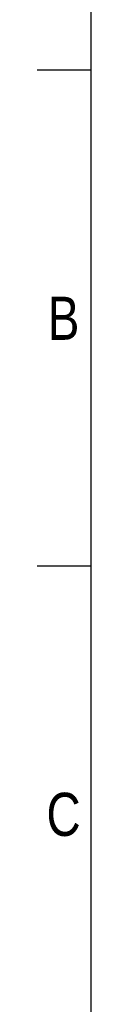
# Model space of a CAD drawing. Header units: millimetres. Extents: x 0 to 420, y 0 to 297.
# Tile 16 of 106: x 0 to 5, y 154 to 249. Entities that reach past the tile are written whole.
import ezdxf

# ---------------------------------------------------------------- set-up
doc = ezdxf.new("R2010")
doc.units = ezdxf.units.MM
doc.layers.add('CARTIGLIO', color=140, linetype='Continuous')
doc.styles.add('SLDTEXTSTYLE2', font='TXT', dxfattribs={"width": 0.821468})

msp = doc.modelspace()

# ---------------------------------------------------------------- linework, layer by layer
at = {"layer": 'CARTIGLIO', "linetype": 'Continuous'}
for p, q in [((5.18012, 291.82257), (5.18012, 5.171)), ((5.18012, 243.70236), (0.0059, 243.70236)), ((5.18012, 196.09957), (0.0059, 196.09957))]:
    msp.add_line(p, q, dxfattribs=at)

# ---------------------------------------------------------------- texts
at = {"layer": 'CARTIGLIO', "char_height": 4.13937, "attachment_point": 2, "style": 'SLDTEXTSTYLE2'}
for s, insert in [('B', (2.55983, 221.95415)), ('C', (2.54959, 174.35136))]:
    msp.add_mtext(s, dxfattribs=dict(at, insert=insert))

doc.saveas('drawing.dxf')
